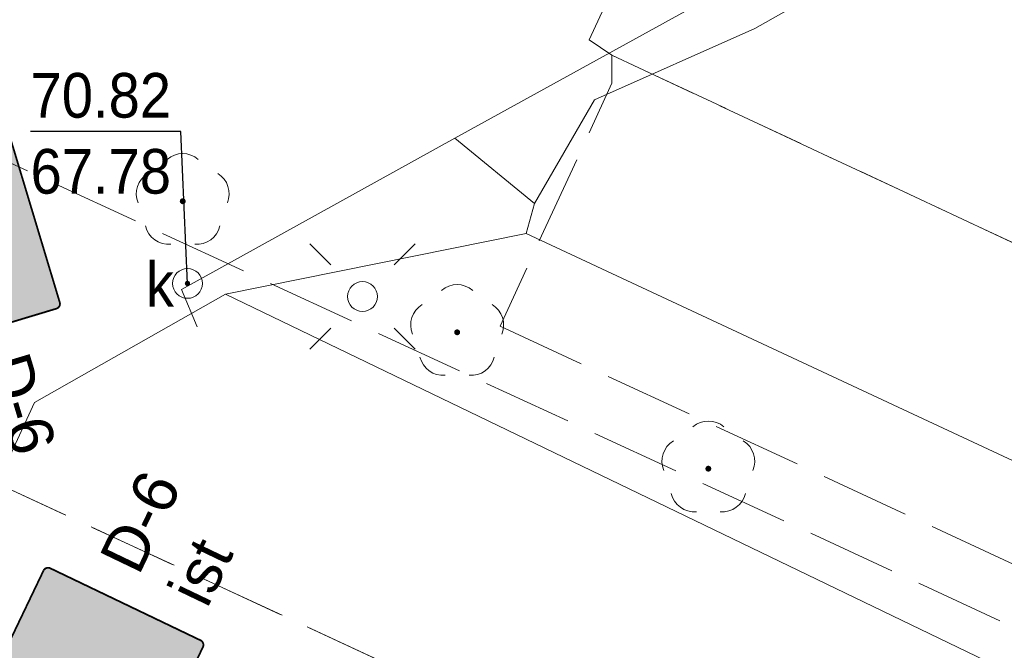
# Model space of a CAD drawing. Header units: feet. Extents: x 6524992 to 6539952, y 6047571 to 6067901.
# Tile 38 of 53: x 6531754 to 6531770, y 6048669 to 6048679. Entities that reach past the tile are written whole.
import ezdxf
from ezdxf.enums import TextEntityAlignment as Align

# ---------------------------------------------------------------- set-up
doc = ezdxf.new("R2010")
doc.units = ezdxf.units.FT
doc.header["$MEASUREMENT"] = 0
doc.linetypes.add('1.5_0.5', pattern=[2, 1.5, -0.5])
doc.layers.get('0').update_dxf_attribs({"linetype": 'CONTINUOUS', "lineweight": 18})
doc.layers.add('_Robocza', color=1, linetype='CONTINUOUS', lineweight=30, plot=False)
for name, color, linetype, transparency in [('drzewo liściaste (punkt)', 7, 'CONTINUOUS', 0.5), ('jezdnia (powierzchnia)', 7, 'CONTINUOUS', 0.5), ('latarnia (punkt)', 7, 'CONTINUOUS', 0.5), ('plac (powierzchnia)', 7, 'CONTINUOUS', 0.5), ('przewód kanalizacyjny (linia)', 7, 'CONTINUOUS', 0.5), ('punkt o określonej wysokości (sieć kanalizacyjna)', 7, 'CONTINUOUS', 0.5), ('punkt o określonej wysokości (sieć kanalizacyjna)-Atr2', 7, 'CONTINUOUS', 0.5), ('punkt o określonej wysokości (sieć kanalizacyjna)-Atr3', 7, 'CONTINUOUS', 0.5), ('studzienka okrągła - przewód kanalizacyjny (punkt)', 7, 'CONTINUOUS', 0.5), ('studzienka okrągła - przewód kanalizacyjny (punkt)-Atr17', 7, 'CONTINUOUS', 0.5), ('zbiornik - przewód kanalizacyjny (powierzchnia)', 7, 'CONTINUOUS', 0.5)]:
    doc.layers.add(name, color=color, linetype=linetype, transparency=transparency)
for name, color, linetype, lineweight in [('gaPionowe', 7, 'CONTINUOUS', 13), ('zzz.gaVSDodTekst', 7, 'CONTINUOUS', 30), ('zzz.gaVSDomyslna', 7, 'CONTINUOUS', 30), ('zzz.gaVSNazwa', 7, 'CONTINUOUS', 30), ('zzz.gaVSStan', 7, 'CONTINUOUS', 30), ('zzz.gaVSWielkość', 7, 'CONTINUOUS', 30)]:
    doc.layers.add(name, color=color, linetype=linetype, lineweight=lineweight)
doc.styles.add('GA-ATR-TEXT', font='arial.ttf', dxfattribs={"width": 0.9})
doc.styles.get("Standard").update_dxf_attribs({"font": 'arial.ttf'})

# ---------------------------------------------------------------- blocks, each defined once
blk = doc.blocks.new('US15')
at = {"color": 0, "linetype": 'Continuous', "lineweight": 13}
blk.add_circle((0, 0), 0.25, dxfattribs=at)
blk = doc.blocks.new('PW01')
at = {"linetype": 'Continuous', "lineweight": 13}
h = blk.add_hatch(color=0, dxfattribs=at)
edge = h.paths.add_edge_path()
edge.add_arc((0, 0), 0.045, 0, 360)
blk = doc.blocks.new('SM01')
at = {"color": 0, "linetype": 'Continuous', "lineweight": 13}
for p, q in [((-0.53, 0.531), (-0.883, 0.884)), ((0.531, 0.531), (0.884, 0.884)), ((-0.53, -0.53), (-0.883, -0.883)), ((0.531, -0.53), (0.884, -0.883))]:
    blk.add_line(p, q, dxfattribs=at)
blk.add_circle((0, 0), 0.25, dxfattribs=at)
blk = doc.blocks.new('OP021')
at = {"linetype": 'Continuous', "lineweight": 13}
h = blk.add_hatch(color=0, dxfattribs=at)
edge = h.paths.add_edge_path()
edge.add_arc((0, 0), 0.05, 0, 360)
at = {"color": 0, "linetype": 'Continuous', "lineweight": 13}
for centre, start, end in [((0, 0.4), 49.272, 130.728), ((-0.38, 0.124), 121.308, 202.548), ((0.38, 0.124), 337.452, 58.692), ((-0.235, -0.324), 193.221, 274.871), ((0.235, -0.324), 265.129, 346.779)]:
    blk.add_arc(centre, 0.4, start, end, dxfattribs=at)
blk = doc.blocks.new('*U128')
at = {"layer": 'zzz.gaVSDomyslna', "lineweight": 0, "true_color": 0x2e2e2e}
h = blk.add_hatch(color=250, dxfattribs=at)
edge = h.paths.add_edge_path()
edge.add_line((-280, 594), (280, 594))
edge.add_arc((280, 580), 14, -0.0003, 89.9999, ccw=False)
edge.add_line((294, 580), (294, 20))
edge.add_arc((280, 20), 14, -89.9999, -0.0003, ccw=False)
edge.add_line((280, 6), (-280, 6))
edge.add_arc((-280, 20), 14, 180.0002, 269.9998, ccw=False)
edge.add_line((-294, 20), (-294, 580))
edge.add_arc((-280, 580), 14, 89.9999, 180.0002, ccw=False)
blk = doc.blocks.new('*U129')
at = {"layer": 'zzz.gaVSDomyslna', "color": 7, "lineweight": 0, "true_color": 0xffffff, "const_width": 6}
blk.add_lwpolyline([(280, 3), (-280, 3, -0.414214), (-297, 20), (-297, 580, -0.414214), (-280, 597), (280, 597, -0.414214), (297, 580), (297, 20, -0.414214), (280, 3, -1)], format="xyb", dxfattribs=at)
blk = doc.blocks.new('*U130')
at = {"layer": 'zzz.gaVSDomyslna', "lineweight": 0, "true_color": 0xffffff}
blk.add_hatch(color=7, dxfattribs=at).paths.add_polyline_path([(0, 484), (-279.438, 0), (279.438, 0)])
blk = doc.blocks.new('*U131')
at = {"layer": 'zzz.gaVSDomyslna', "lineweight": 0, "true_color": 0x000000}
h = blk.add_hatch(color=18, dxfattribs=at)
h.paths.add_polyline_path([(-24, 372, 1), (24, 372, 1)])
h.paths.add_polyline_path([(49.7297, 326.351), (0, 345), (-37.2973, 261.081), (-87.4155, 210.963), (-75.7601, 185.321), (-18.6486, 242.432), (-9.72973, 259.459), (0, 186.486), (-46.6216, 121.216), (-77.8378, 27.5676), (-112.5, 23.2348), (-112.5, 11.6777), (-51.0384, 0), (-18.6486, 102.568), (20.4993, 150.613), (90.969, 27.2907), (68.459, 9.13869), (68.459, 0), (93.2432, 0), (134.934, 23.8234), (57.3273, 171.982), (59.8365, 179.509), (49.7297, 223.784), (49.7297, 279.73), (74.5946, 247.095), (74.5946, 163.176), (99.4595, 177.162), (99.4595, 261.081)])
h.paths.add_polyline_path([(219.122, 83.9189), (111.876, 83.9189), (121.645, 65.2703), (228.446, 65.2703)])
h.paths.add_polyline_path([(50.0186, 83.9189), (-16.7151, 83.9189), (-22.6042, 65.2703), (60.675, 65.2703)], flags=17)
h.paths.add_polyline_path([(-66.917, 83.9189), (-219.122, 83.9189), (-228.446, 65.2703), (-73.1332, 65.2703)])
blk = doc.blocks.new('*U133')
at = {"layer": 'zzz.gaVSDomyslna', "color": 7, "true_color": 0xffffff}
for name, p in [('*U129', (0, 0)), ('*U130', (0, 96))]:
    blk.add_blockref(name, p, dxfattribs=at)
at = {"layer": 'zzz.gaVSDomyslna', "color": 250, "true_color": 0x2e2e2e}
blk.add_blockref('*U128', (0, 0), dxfattribs=at)
at = {"layer": 'zzz.gaVSDomyslna', "color": 18, "true_color": 0x000000}
blk.add_blockref('*U131', (0, 108), dxfattribs=at)
blk = doc.blocks.new('*U127')
at = {"layer": 'zzz.gaVSDomyslna'}
blk.add_blockref('*U133', (0, 0), dxfattribs=at)
at = {"layer": 'zzz.gaVSDodTekst', "flags": 1}
blk.add_attdef('Addtext', text='', height=1, dxfattribs=at).set_placement((0, 0), align=Align.MIDDLE_LEFT)
at = {"layer": 'zzz.gaVSDomyslna', "flags": 1}
for tag in ['Width', 'Height', 'Position', 'Route', 'ItemNo']:
    blk.add_attdef(tag, text='', height=1, dxfattribs=at).set_placement((0, 0), align=Align.MIDDLE_LEFT)
at = {"layer": 'zzz.gaVSNazwa', "style": 'GA-ATR-TEXT'}
blk.add_attdef('Name', text='', height=150, dxfattribs=at).set_placement((400, 375), align=Align.MIDDLE_LEFT)
at = {"layer": 'zzz.gaVSStan', "style": 'GA-ATR-TEXT'}
blk.add_attdef('State', text='', height=150, dxfattribs=at).set_placement((400, 120), align=Align.MIDDLE_LEFT)
at = {"layer": 'zzz.gaVSWielkość', "flags": 1}
blk.add_attdef('Size', text='', height=1, dxfattribs=at).set_placement((0, 0), align=Align.MIDDLE_LEFT)
blk = doc.blocks.new('*U142')
at = {"layer": 'zzz.gaVSDomyslna', "lineweight": 0, "true_color": 0x2e2e2e}
h = blk.add_hatch(color=250, dxfattribs=at)
edge = h.paths.add_edge_path()
edge.add_line((-280, 594), (280, 594))
edge.add_arc((280, 580), 14, -0.0003, 89.9999, ccw=False)
edge.add_line((294, 580), (294, 20))
edge.add_arc((280, 20), 14, -89.9999, -0.0003, ccw=False)
edge.add_line((280, 6), (-280, 6))
edge.add_arc((-280, 20), 14, 180.0002, 269.9998, ccw=False)
edge.add_line((-294, 20), (-294, 580))
edge.add_arc((-280, 580), 14, 89.9999, 180.0002, ccw=False)
blk = doc.blocks.new('*U143')
at = {"layer": 'zzz.gaVSDomyslna', "color": 7, "lineweight": 0, "true_color": 0xffffff, "const_width": 6}
blk.add_lwpolyline([(280, 3), (-280, 3, -0.414214), (-297, 20), (-297, 580, -0.414214), (-280, 597), (280, 597, -0.414214), (297, 580), (297, 20, -0.414214), (280, 3, -1)], format="xyb", dxfattribs=at)
blk = doc.blocks.new('*U144')
at = {"layer": 'zzz.gaVSDomyslna', "lineweight": 0, "true_color": 0xffffff}
blk.add_hatch(color=7, dxfattribs=at).paths.add_polyline_path([(0, 484), (-279.438, 0), (279.438, 0)])
blk = doc.blocks.new('*U145')
at = {"layer": 'zzz.gaVSDomyslna', "lineweight": 0, "true_color": 0x000000}
h = blk.add_hatch(color=18, dxfattribs=at)
h.paths.add_polyline_path([(-24, 372, 1), (24, 372, 1)])
h.paths.add_polyline_path([(49.7297, 326.351), (0, 345), (-37.2973, 261.081), (-87.4155, 210.963), (-75.7601, 185.321), (-18.6486, 242.432), (-9.72973, 259.459), (0, 186.486), (-46.6216, 121.216), (-77.8378, 27.5676), (-112.5, 23.2348), (-112.5, 11.6777), (-51.0384, 0), (-18.6486, 102.568), (20.4993, 150.613), (90.969, 27.2907), (68.459, 9.13869), (68.459, 0), (93.2432, 0), (134.934, 23.8234), (57.3273, 171.982), (59.8365, 179.509), (49.7297, 223.784), (49.7297, 279.73), (74.5946, 247.095), (74.5946, 163.176), (99.4595, 177.162), (99.4595, 261.081)])
h.paths.add_polyline_path([(219.122, 83.9189), (111.876, 83.9189), (121.645, 65.2703), (228.446, 65.2703)])
h.paths.add_polyline_path([(50.0186, 83.9189), (-16.7151, 83.9189), (-22.6042, 65.2703), (60.675, 65.2703)], flags=17)
h.paths.add_polyline_path([(-66.917, 83.9189), (-219.122, 83.9189), (-228.446, 65.2703), (-73.1332, 65.2703)])
blk = doc.blocks.new('*U147')
at = {"layer": 'zzz.gaVSDomyslna', "color": 7, "true_color": 0xffffff}
for name, p in [('*U143', (0, 0)), ('*U144', (0, 96))]:
    blk.add_blockref(name, p, dxfattribs=at)
at = {"layer": 'zzz.gaVSDomyslna', "color": 250, "true_color": 0x2e2e2e}
blk.add_blockref('*U142', (0, 0), dxfattribs=at)
at = {"layer": 'zzz.gaVSDomyslna', "color": 18, "true_color": 0x000000}
blk.add_blockref('*U145', (0, 108), dxfattribs=at)
blk = doc.blocks.new('*U141')
at = {"layer": 'zzz.gaVSDomyslna'}
blk.add_blockref('*U147', (0, 0), dxfattribs=at)
at = {"layer": 'zzz.gaVSDodTekst', "flags": 1}
blk.add_attdef('Addtext', text='', height=1, dxfattribs=at).set_placement((0, 0), align=Align.MIDDLE_LEFT)
at = {"layer": 'zzz.gaVSDomyslna', "flags": 1}
for tag in ['Width', 'Height', 'Position', 'Route', 'ItemNo']:
    blk.add_attdef(tag, text='', height=1, dxfattribs=at).set_placement((0, 0), align=Align.MIDDLE_LEFT)
at = {"layer": 'zzz.gaVSNazwa', "style": 'GA-ATR-TEXT'}
blk.add_attdef('Name', text='', height=150, dxfattribs=at).set_placement((400, 375), align=Align.MIDDLE_LEFT)
at = {"layer": 'zzz.gaVSStan', "style": 'GA-ATR-TEXT'}
blk.add_attdef('State', text='', height=150, dxfattribs=at).set_placement((400, 120), align=Align.MIDDLE_LEFT)
at = {"layer": 'zzz.gaVSWielkość', "flags": 1}
blk.add_attdef('Size', text='', height=1, dxfattribs=at).set_placement((0, 0), align=Align.MIDDLE_LEFT)

msp = doc.modelspace()

# ---------------------------------------------------------------- linework, layer by layer
at = {"layer": '_Robocza'}
msp.add_circle((6531733.871, 6048670.068), 50, dxfattribs=at)
at = {"layer": 'jezdnia (powierzchnia)', "color": 7, "linetype": '1.5_0.5', "lineweight": 18}
for points in [[(6531790.67, 6048672.03), (6531768.01, 6048682.54), (6531765.34, 6048683.76), (6531763.19, 6048679.05), (6531763.57, 6048678.79), (6531810.7, 6048656.78)], [(6531779.81, 6048659.31), (6531750.85, 6048672.71), (6531747.65, 6048674.18), (6531745.59, 6048669.65), (6531781.29, 6048653.13)]]:
    msp.add_lwpolyline(points, dxfattribs=at)
at = {"layer": 'plac (powierzchnia)', "color": 7, "linetype": '1.5_0.5', "lineweight": 18, "flags": 128}
for points in [[(6531761.69, 6048674.24), (6531783.42, 6048664.18), (6531808.08, 6048652.81), (6531809.66, 6048656.21), (6531810.09, 6048656.67), (6531810.7, 6048656.78), (6531763.57, 6048678.79), (6531763.57, 6048678.32)], [(6531779.81, 6048659.31), (6531806.36, 6048647.08), (6531805.98, 6048647.49), (6531805.9, 6048647.96), (6531806, 6048648.32), (6531807.66, 6048651.92), (6531782.24, 6048663.68), (6531753.4, 6048677.01), (6531751.52, 6048672.95), (6531751.27, 6048672.71), (6531750.85, 6048672.71)]]:
    msp.add_lwpolyline(points, close=True, dxfattribs=at)
at = {"layer": 'przewód kanalizacyjny (linia)', "color": 34, "linetype": 'Continuous', "lineweight": 18}
msp.add_lwpolyline([(6531781.917, 6048689.385), (6531773.27, 6048684.3), (6531767.9, 6048681.18), (6531765.19, 6048679.75), (6531760.93, 6048677.4), (6531756.34, 6048674.86), (6531756.6, 6048674.23)], dxfattribs=at)
at = {"layer": 'przewód kanalizacyjny (linia)', "color": 34, "linetype": 'Continuous', "lineweight": 18, "flags": 128}
for points in [[(6531760.93, 6048677.4), (6531762.27, 6048676.3)], [(6531762.13, 6048675.8), (6531757.08, 6048674.78)]]:
    msp.add_lwpolyline(points, dxfattribs=at)
at = {"layer": 'punkt o określonej wysokości (sieć kanalizacyjna)-Atr2', "color": 7, "flags": 128}
msp.add_lwpolyline([(6531756.44, 6048674.96), (6531756.33, 6048677.51), (6531753.804, 6048677.51)], dxfattribs=at)
at = {"layer": 'zbiornik - przewód kanalizacyjny (powierzchnia)', "color": 34, "linetype": 'Continuous', "lineweight": 18, "flags": 128}
for points in [[(6531775.33, 6048683.43), (6531806.32, 6048668.29), (6531801.2, 6048657.57), (6531762.13, 6048675.8), (6531762.27, 6048676.3), (6531763.28, 6048678.04), (6531765.97, 6048679.24), (6531769.64, 6048681.31), (6531772.75, 6048682.97)], [(6531757.08, 6048674.78), (6531799.66, 6048654.26), (6531795.74, 6048645.61), (6531754.87, 6048664.84), (6531751.58, 6048667.99), (6531753.87, 6048672.96)]]:
    msp.add_lwpolyline(points, close=True, dxfattribs=at)

# ---------------------------------------------------------------- block references
at = {"layer": 'drzewo liściaste (punkt)', "color": 94, "linetype": 'Continuous', "lineweight": 13}
for p in [(6531756.36, 6048676.34), (6531760.97, 6048674.14), (6531765.19, 6048671.85)]:
    msp.add_blockref('OP021', p, dxfattribs=at)
at = {"layer": 'gaPionowe', "xscale": 0.005, "yscale": 0.005}
for name, p, rotation in [('*U141', (6531751.032, 6048675.122), 286.7652600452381), ('*U127', (6531756.108, 6048667.586), 64.39968150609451)]:
    msp.add_blockref(name, p, dxfattribs=dict(at, rotation=rotation)).add_auto_attribs({'Name': 'D-6', 'State': 'ist'})
at = {"layer": 'latarnia (punkt)', "color": 7, "linetype": 'Continuous', "lineweight": 18}
msp.add_blockref('SM01', (6531759.38, 6048674.74), dxfattribs=at)
at = {"layer": 'punkt o określonej wysokości (sieć kanalizacyjna)', "color": 34, "linetype": 'Continuous', "lineweight": 13}
msp.add_blockref('PW01', (6531756.44, 6048674.96), dxfattribs=at)
at = {"layer": 'studzienka okrągła - przewód kanalizacyjny (punkt)', "color": 34, "linetype": 'Continuous', "lineweight": 18}
msp.add_blockref('US15', (6531756.44, 6048674.96), dxfattribs=at)

# ---------------------------------------------------------------- texts
at = {"layer": 'punkt o określonej wysokości (sieć kanalizacyjna)-Atr2', "color": 34, "width": 0.9}
msp.add_text('70.82', height=0.75, dxfattribs=at).set_placement((6531753.804, 6048677.518), align=Align.BOTTOM_LEFT)
at = {"layer": 'punkt o określonej wysokości (sieć kanalizacyjna)-Atr3', "color": 34, "width": 0.9}
msp.add_text('67.78', height=0.75, dxfattribs=at).set_placement((6531753.804, 6048676.242), align=Align.BOTTOM_LEFT)
at = {"layer": 'studzienka okrągła - przewód kanalizacyjny (punkt)-Atr17', "color": 34, "width": 0.9}
msp.add_text('k', height=0.75, dxfattribs=at).set_placement((6531755.74, 6048674.57))

doc.saveas('drawing.dxf')
